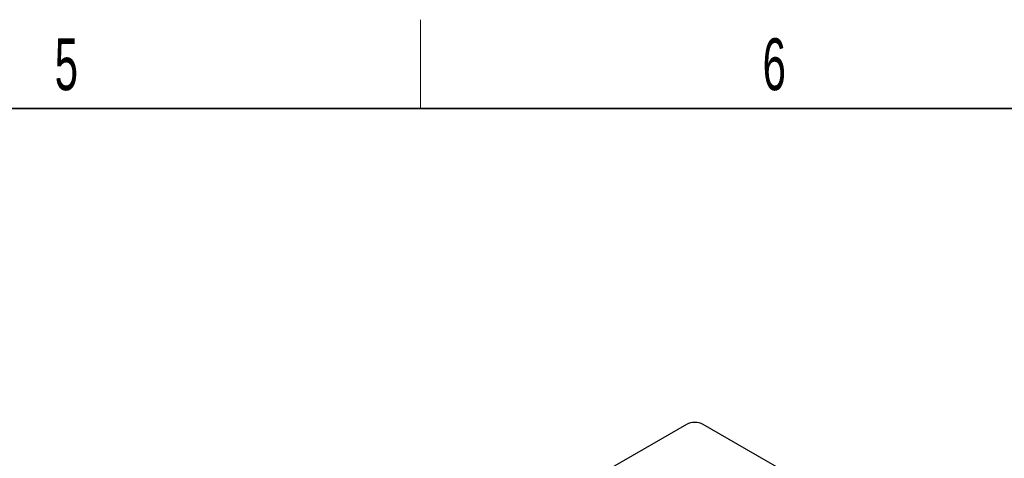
# Paper-space layout 'Blatt2' of a CAD drawing. Header units: millimetres. Extents: x 5 to 418, y 2 to 292.
# Tile 82 of 87: x 238 to 304, y 259 to 288. Entities that reach past the tile are written whole.
import ezdxf

# ---------------------------------------------------------------- set-up
doc = ezdxf.new("R2010")
doc.units = ezdxf.units.MM
doc.layers.add('SLD-0', color=7, linetype='Continuous')
doc.styles.add('SLDTEXTSTYLE0', font='TXT', dxfattribs={"width": 0.605})

psp = doc.layouts.new('Blatt2')

# ---------------------------------------------------------------- linework, layer by layer
at = {"color": 7, "linetype": 'Continuous', "lineweight": 25}
for p, q in [((282.675, 261.181), (265.09, 251.03)), ((329.344, 234.893), (283.807, 261.181))]:
    psp.add_line(p, q, dxfattribs=at)
psp.add_arc((283.241, 260.09), 1.23, 62.60967, 117.39033, dxfattribs=at)
at = {"layer": 'SLD-0', "lineweight": 18}
psp.add_line((264.75, 282.5), (264.75, 288.5), dxfattribs=at)
at = {"layer": 'SLD-0', "lineweight": 35}
psp.add_line((408, 282.5), (26, 282.5), dxfattribs=at)

# ---------------------------------------------------------------- texts
at = {"layer": 'SLD-0', "char_height": 3.5, "attachment_point": 2, "style": 'SLDTEXTSTYLE0'}
for s, insert in [('5', (240.853, 287.243)), ('6', (288.603, 287.243))]:
    psp.add_mtext(s, dxfattribs=dict(at, insert=insert))

doc.saveas('drawing.dxf')
